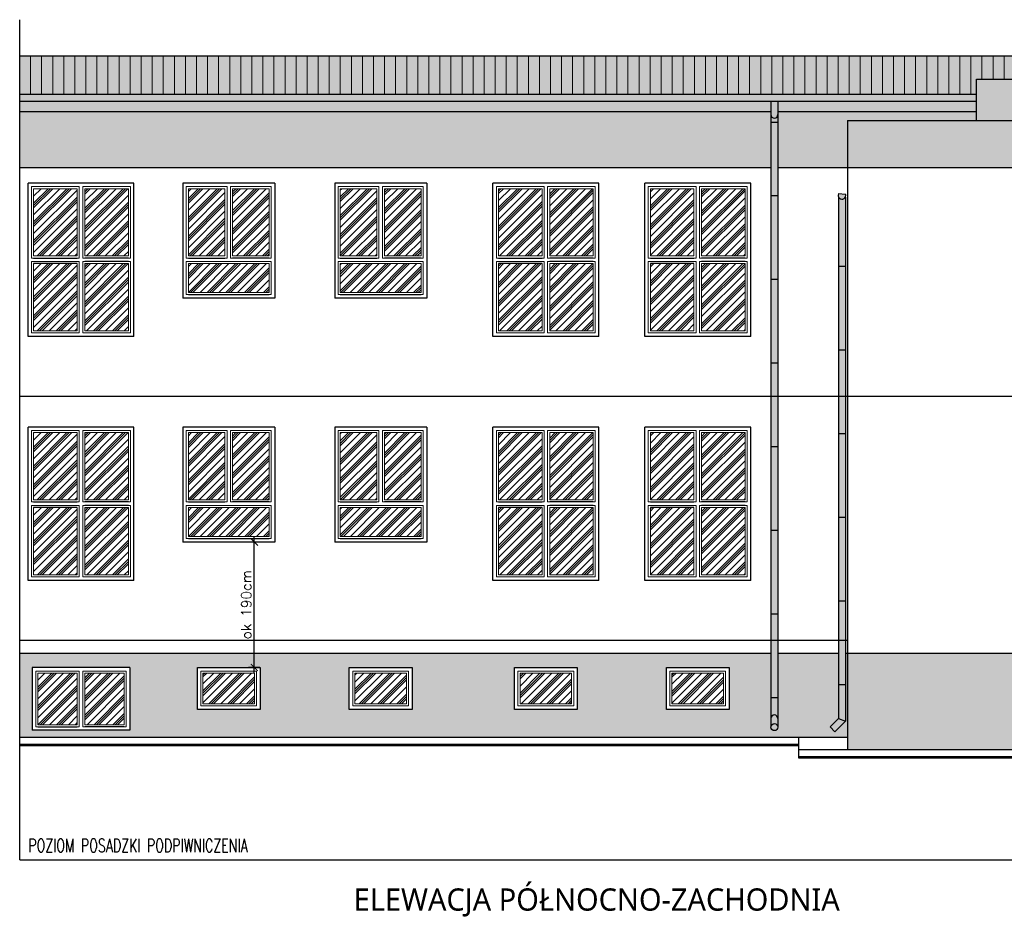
# Model space of a CAD drawing. Header units: millimetres. Extents: x 31969 to 285678, y -69766 to -1123.
# Tile 136 of 161: x 149265 to 150678, y -6723 to -5440. Entities that reach past the tile are written whole.
import ezdxf
from ezdxf.lldxf.tags import DXFTag

# ---------------------------------------------------------------- set-up
doc = ezdxf.new("R2010")
doc.units = ezdxf.units.MM
for name, color, linetype in [('a-elewacja', 1, 'Continuous'), ('a-elewacja 1', 1, 'Continuous'), ('a-elewacje', 1, 'Continuous'), ('a-izolacja 1', 3, 'Continuous'), ('a-opis 1', 3, 'Continuous'), ('a-przerywana 2', 3, 'Continuous'), ('a-szraf', 252, 'Continuous'), ('a-szraf 1', 250, 'Continuous'), ('a-wymiary', 11, 'Continuous')]:
    doc.layers.add(name, color=color, linetype=linetype)
doc.layers.add('a-elewacja 3', color=3, linetype='Continuous', lineweight=20)
doc.styles.add('MAREK', font='simplex.shx')
doc.styles.add('PRZEKRÓJ2', font='l_10646.ttf')
doc.styles.add('RS01507', font='romans.shx', dxfattribs={"width": 0.7, "height": 0.15})
tags = doc.linetypes.add('DASHED', pattern=[0.75, 0.5, -0.25]).pattern_tags.tags
tags[6:7] = [DXFTag(74, 4), DXFTag(75, 0), DXFTag(340, '0'), DXFTag(46, 1.0), DXFTag(50, 0.0), DXFTag(44, 0.0), DXFTag(45, 0.0)]
tags[4:5] = [DXFTag(74, 4), DXFTag(75, 0), DXFTag(340, '0'), DXFTag(46, 1.0), DXFTag(50, 0.0), DXFTag(44, 0.0), DXFTag(45, 0.0)]
doc.dimstyles.new('MAREK', dxfattribs={"dimscale": 0.85, "dimtxt": 17, "dimasz": 12, "dimexe": 10, "dimexo": 0.625, "dimgap": 5, "dimtad": 1, "dimdec": 1, "dimdsep": 46, "dimtxsty": 'MAREK', "dimblk1": 'ARCHTICK', "dimblk2": 'ARCHTICK', "dimsah": 1, "dimcen": 2.5, "dimdle": 10, "dimadec": 0, "dimazin": 0, "dimtfac": 1, "dimtdec": 1, "dimtmove": 1, "dimatfit": 3, "dimldrblk": 'ARCHTICK', "dimfxl": 0, "dimtolj": 1, "dimtzin": 0, "dimarcsym": 0})
pattern_1 = [(0, (1809.225, 0), (1.190625, 2.38125), [0, -2.38125])]

# ---------------------------------------------------------------- blocks, each defined once
blk = doc.blocks.new('_ARCHTICK')
at = {"color": 0, "linetype": 'ByBlock', "const_width": 0.15}
blk.add_lwpolyline([(-0.5, -0.5), (0.5, 0.5)], dxfattribs=at)
blk = doc.blocks.new('*D42')
at = {"layer": 'a-wymiary', "color": 0, "lineweight": -2, "ltscale": 100}
for p, q in [((149601.7, -6377.4), (149601.7, -6180.4)), ((149609.5, -6188.9), (149593.2, -6188.9)), ((149609.5, -6368.9), (149593.2, -6368.9))]:
    blk.add_line(p, q, dxfattribs=at)
at = {"layer": 'DEFPOINTS', "color": 0, "ltscale": 100}
for p in [(149601.7, -6188.9), (149610.1, -6188.9), (149610.1, -6368.9)]:
    blk.add_point(p, dxfattribs=at)
at = {"layer": 'a-wymiary', "color": 0, "lineweight": -2, "ltscale": 100, "xscale": 10.2, "yscale": 10.2, "zscale": 10.2}
for p, rotation in [((149601.7, -6188.9), 90), ((149601.7, -6368.9), 270)]:
    blk.add_blockref('_ARCHTICK', p, dxfattribs=dict(at, rotation=rotation))
at = {"layer": 'a-wymiary', "color": 0, "ltscale": 100, "insert": (149590.2, -6278.9), "char_height": 14.45, "attachment_point": 5, "rotation": 90, "style": 'MAREK'}
blk.add_mtext('\\A1;ok 190cm', dxfattribs=at)

msp = doc.modelspace()

# ---------------------------------------------------------------- hatches: boundary and pattern name
at = {"layer": 'a-elewacja 3', "ltscale": 100}
h = msp.add_hatch(dxfattribs=at)
h.set_pattern_fill('LINE', color=256, scale=5, angle=90)
h.set_pattern_definition([(90, (4405.379, -1725.628), (-15.875, 1e-15), [])])
h.paths.add_polyline_path([(151098.06, -5491.91), (149265.06, -5491.91), (149265.06, -5546.91), (150638.06, -5546.91), (150638.06, -5524.95), (150863.06, -5524.95), (150863.06, -5546.91), (151098.06, -5546.91)])
at = {"layer": 'a-szraf', "ltscale": 30}
h = msp.add_hatch(dxfattribs=at)
h.set_pattern_fill('DOTS', color=256, scale=1.5)
h.set_pattern_definition(pattern_1)
h.paths.add_polyline_path([(151098.06, -5491.91), (149265.06, -5491.91), (149265.06, -5546.91), (150638.06, -5546.91), (150638.06, -5524.95), (150863.06, -5524.95), (150863.06, -5546.91), (151098.06, -5546.91)])
h.paths.add_polyline_path([(151098.06, -5546.91), (150863.06, -5546.91), (150863.06, -5556.95), (151098.06, -5556.95)])
h.paths.add_polyline_path([(151098.06, -5556.95), (150863.06, -5556.95), (150863.06, -5571.95), (151098.06, -5571.95)])
h.paths.add_polyline_path([(150638.06, -5556.95), (150353.06, -5556.95), (150353.06, -5571.95), (150638.06, -5571.95)])
h.paths.add_polyline_path([(150638.06, -5546.91), (149265.06, -5546.91), (149265.06, -5556.95), (150638.06, -5556.95)])
h.paths.add_polyline_path([(150343.06, -5556.95), (149265.06, -5556.95), (149265.06, -5571.95), (150343.06, -5571.95)])
at = {"layer": 'a-szraf', "ltscale": 100}
h = msp.add_hatch(dxfattribs=at)
h.set_pattern_fill('DOTS', color=256, scale=3)
h.set_pattern_definition([(0, (1809.225, 0), (2.38125, 4.7625), [0, -4.7625])])
h.paths.add_polyline_path([(151063.06, -6348.95), (151048.06, -6348.95), (151048.06, -6486.95), (151063.06, -6486.95)])
h.paths.add_polyline_path([(150778.06, -6348.95), (150453.06, -6348.95), (150453.06, -6461.95), (150453.06, -6486.95), (150778.06, -6486.95)])
h.paths.add_polyline_path([(150439.86, -6348.95), (150353.06, -6348.95), (150353.06, -6454.45, -1), (150343.06, -6454.45), (150343.06, -6348.95), (149265.06, -6348.95), (149265.06, -6468.95), (150453.06, -6468.95), (150453.06, -6461.95), (150453.06, -6348.95), (150449.86, -6348.95), (150449.86, -6446.09), (150434.88, -6461.07), (150427.81, -6454), (150439.86, -6441.95)])
h.paths.add_polyline_path([(150283.06, -6428.95), (150193.06, -6428.95), (150193.06, -6368.95), (150283.06, -6368.95)], flags=16)
h.paths.add_polyline_path([(150278.06, -6423.95), (150198.06, -6423.95), (150198.06, -6373.95), (150278.06, -6373.95)], flags=0)
h.paths.add_polyline_path([(150275.06, -6420.95), (150201.06, -6420.95), (150201.06, -6376.95), (150275.06, -6376.95)], flags=0)
h.paths.add_polyline_path([(150065.06, -6428.95), (149975.06, -6428.95), (149975.06, -6368.95), (150065.06, -6368.95)], flags=16)
h.paths.add_polyline_path([(150060.06, -6423.95), (149980.06, -6423.95), (149980.06, -6373.95), (150060.06, -6373.95)], flags=0)
h.paths.add_polyline_path([(150057.06, -6420.95), (149983.06, -6420.95), (149983.06, -6376.95), (150057.06, -6376.95)], flags=0)
h.paths.add_polyline_path([(149828.06, -6428.95), (149738.06, -6428.95), (149738.06, -6368.95), (149828.06, -6368.95)], flags=16)
h.paths.add_polyline_path([(149823.06, -6423.95), (149743.06, -6423.95), (149743.06, -6373.95), (149823.06, -6373.95)], flags=0)
h.paths.add_polyline_path([(149820.06, -6420.95), (149746.06, -6420.95), (149746.06, -6376.95), (149820.06, -6376.95)], flags=0)
h.paths.add_polyline_path([(149610.06, -6428.95), (149520.06, -6428.95), (149520.06, -6368.95), (149610.06, -6368.95)], flags=16)
h.paths.add_polyline_path([(149605.06, -6423.95), (149525.06, -6423.95), (149525.06, -6373.95), (149605.06, -6373.95)], flags=0)
h.paths.add_polyline_path([(149602.06, -6420.95), (149528.06, -6420.95), (149528.06, -6376.95), (149602.06, -6376.95)], flags=0)
h.paths.add_polyline_path([(149423.06, -6458.95), (149283.06, -6458.95), (149283.06, -6368.95), (149423.06, -6368.95)], flags=16)
h.paths.add_polyline_path([(149418.06, -6453.95), (149355.56, -6453.95), (149355.56, -6373.95), (149418.06, -6373.95)], flags=0)
h.paths.add_polyline_path([(149415.06, -6450.95), (149358.56, -6450.95), (149358.56, -6376.95), (149415.06, -6376.95)], flags=0)
h.paths.add_polyline_path([(149350.56, -6453.95), (149288.06, -6453.95), (149288.06, -6373.95), (149350.56, -6373.95)], flags=0)
h.paths.add_polyline_path([(149347.56, -6450.95), (149291.06, -6450.95), (149291.06, -6376.95), (149347.56, -6376.95)], flags=0)
h.paths.add_polyline_path([(150343.06, -5571.95), (149265.06, -5571.95), (149265.06, -5651.95), (150343.06, -5651.95)])
h.paths.add_polyline_path([(150453.06, -5583.95), (150638.06, -5583.95), (150638.06, -5571.95), (150353.06, -5571.95), (150353.06, -5651.95), (150453.06, -5651.95)])
h.paths.add_polyline_path([(151048.06, -5583.95), (150453.06, -5583.95), (150453.06, -5651.95), (151048.06, -5651.95)])
h.paths.add_polyline_path([(151063.06, -5571.95), (150863.06, -5571.95), (150863.06, -5583.95), (151048.06, -5583.95), (151048.06, -5651.95), (151063.06, -5651.95)])
h.paths.add_polyline_path([(150863.06, -5524.95), (150638.06, -5524.95), (150638.06, -5583.95), (150863.06, -5583.95)])
at = {"layer": 'a-szraf', "ltscale": 30}
h = msp.add_hatch(dxfattribs=at)
h.set_pattern_fill('DOTS', color=256, scale=1.5)
h.set_pattern_definition(pattern_1)
h.paths.add_polyline_path([(150353.06, -5556.95), (150343.06, -5556.95), (150343.06, -5575.66, 1), (150353.06, -5575.66)])
h.paths.add_polyline_path([(150353.06, -5575.66, -1), (150343.06, -5575.66), (150343.06, -5586.69), (150353.06, -5586.69)])
h.paths.add_polyline_path([(150353.06, -5586.69), (150343.06, -5586.69), (150343.06, -5691.95), (150353.06, -5691.95)])
h.paths.add_polyline_path([(150353.06, -5691.95), (150343.06, -5691.95), (150343.06, -5811.95), (150353.06, -5811.95)])
h.paths.add_polyline_path([(150353.06, -5811.95), (150343.06, -5811.95), (150343.06, -5931.95), (150353.06, -5931.95)])
h.paths.add_polyline_path([(150353.06, -5979.95), (150343.06, -5979.95), (150343.06, -6051.95), (150353.06, -6051.95)])
h.paths.add_polyline_path([(150353.06, -5931.95), (150343.06, -5931.95), (150343.06, -5979.95), (150353.06, -5979.95)])
h.paths.add_polyline_path([(150353.06, -6051.95), (150343.06, -6051.95), (150343.06, -6171.95), (150353.06, -6171.95)])
h.paths.add_polyline_path([(150353.06, -6171.95), (150343.06, -6171.95), (150343.06, -6291.95), (150353.06, -6291.95)])
h.paths.add_polyline_path([(150353.06, -6454.45, 1), (150343.06, -6454.45, 1)])
h.paths.add_polyline_path([(150353.06, -6442, 1), (150343.06, -6442), (150343.06, -6454.45, -1), (150353.06, -6454.45)])
h.paths.add_polyline_path([(150353.06, -6411.95), (150343.06, -6411.95), (150343.06, -6442, -1), (150353.06, -6442)])
h.paths.add_polyline_path([(150353.06, -6329.95), (150343.06, -6329.95), (150343.06, -6411.95), (150353.06, -6411.95)])
h.paths.add_polyline_path([(150353.06, -6291.95), (150343.06, -6291.95), (150343.06, -6329.95), (150353.06, -6329.95)])
h.paths.add_polyline_path([(150449.86, -6446.09), (150439.86, -6441.95), (150427.81, -6454), (150434.88, -6461.07)])
h.paths.add_polyline_path([(150449.86, -6393.26), (150439.86, -6393.26), (150439.86, -6441.95), (150449.86, -6446.09)])
h.paths.add_polyline_path([(150449.86, -6329.95), (150439.86, -6329.95), (150439.86, -6393.26), (150449.86, -6393.26)])
h.paths.add_polyline_path([(150449.86, -6273.26), (150439.86, -6273.26), (150439.86, -6329.95), (150449.86, -6329.95)])
h.paths.add_polyline_path([(150449.86, -6153.26), (150439.86, -6153.26), (150439.86, -6273.26), (150449.86, -6273.26)])
h.paths.add_polyline_path([(150449.86, -6033.26), (150439.86, -6033.26), (150439.86, -6153.26), (150449.86, -6153.26)])
h.paths.add_polyline_path([(150449.86, -5979.95), (150439.86, -5979.95), (150439.86, -6033.26), (150449.86, -6033.26)])
h.paths.add_polyline_path([(150449.86, -5913.26), (150439.86, -5913.26), (150439.86, -5979.95), (150449.86, -5979.95)])
h.paths.add_polyline_path([(150449.86, -5793.26), (150439.86, -5793.26), (150439.86, -5913.26), (150449.86, -5913.26)])
h.paths.add_polyline_path([(150449.86, -5694.16, -0.6241415), (150439.86, -5693.67), (150439.86, -5793.26), (150449.86, -5793.26)])
h.paths.add_polyline_path([(150450.39, -5690.13), (150439.76, -5689.51, 1.3579427)])
at = {"layer": 'a-szraf 1', "ltscale": 15}
h = msp.add_hatch(dxfattribs=at)
h.set_pattern_fill('PLASTI', color=256, scale=3, angle=45)
h.set_pattern_definition([(45, (1809.225, 0), (-13.4703842, 13.4703842), []), (45, (1807.541, 1.684), (-13.4703842, 13.4703842), []), (45, (1805.857, 3.368), (-13.4703842, 13.4703842), []), (45, (1800.806, 8.419), (-13.4703842, 13.4703842), [])])
h.paths.add_polyline_path([(150243.56, -5778.45), (150306.06, -5778.45), (150306.06, -5681.95), (150243.56, -5681.95)])
h.paths.add_polyline_path([(150243.56, -5885.95), (150306.06, -5885.95), (150306.06, -5789.45), (150243.56, -5789.45)])
h.paths.add_polyline_path([(150170.06, -5885.95), (150232.56, -5885.95), (150232.56, -5789.45), (150170.06, -5789.45)])
h.paths.add_polyline_path([(150170.06, -5778.45), (150232.56, -5778.45), (150232.56, -5681.95), (150170.06, -5681.95)])
h.paths.add_polyline_path([(150088.06, -5681.95), (150025.56, -5681.95), (150025.56, -5778.45), (150088.06, -5778.45)])
h.paths.add_polyline_path([(150088.06, -5789.45), (150025.56, -5789.45), (150025.56, -5885.95), (150088.06, -5885.95)])
h.paths.add_polyline_path([(150014.56, -5789.45), (149952.06, -5789.45), (149952.06, -5885.95), (150014.56, -5885.95)])
h.paths.add_polyline_path([(150014.56, -5681.95), (149952.06, -5681.95), (149952.06, -5778.45), (150014.56, -5778.45)])
h.paths.add_polyline_path([(149841.06, -5681.95), (149788.56, -5681.95), (149788.56, -5778.45), (149841.06, -5778.45)])
h.paths.add_polyline_path([(149777.56, -5681.95), (149725.06, -5681.95), (149725.06, -5778.45), (149777.56, -5778.45)])
h.paths.add_polyline_path([(149841.06, -5830.95), (149841.06, -5789.45), (149725.06, -5789.45), (149725.06, -5830.95)])
h.paths.add_polyline_path([(149507.06, -5789.45), (149507.06, -5830.95), (149623.06, -5830.95), (149623.06, -5789.45)])
h.paths.add_polyline_path([(149559.56, -5681.95), (149507.06, -5681.95), (149507.06, -5778.45), (149559.56, -5778.45)])
h.paths.add_polyline_path([(149570.56, -5778.45), (149623.06, -5778.45), (149623.06, -5681.95), (149570.56, -5681.95)])
h.paths.add_polyline_path([(149358.56, -5778.45), (149421.06, -5778.45), (149421.06, -5681.95), (149358.56, -5681.95)])
h.paths.add_polyline_path([(149347.56, -5778.45), (149347.56, -5681.95), (149285.06, -5681.95), (149285.06, -5778.45)])
h.paths.add_polyline_path([(149285.06, -5789.45), (149285.06, -5885.95), (149347.56, -5885.95), (149347.56, -5789.45)])
h.paths.add_polyline_path([(149358.56, -5885.95), (149421.06, -5885.95), (149421.06, -5789.45), (149358.56, -5789.45)])
h.paths.add_polyline_path([(149358.56, -6128.45), (149421.06, -6128.45), (149421.06, -6031.95), (149358.56, -6031.95)])
h.paths.add_polyline_path([(149347.56, -6031.95), (149285.06, -6031.95), (149285.06, -6128.45), (149347.56, -6128.45)])
h.paths.add_polyline_path([(149347.56, -6139.45), (149285.06, -6139.45), (149285.06, -6235.95), (149347.56, -6235.95)])
h.paths.add_polyline_path([(149358.56, -6235.95), (149421.06, -6235.95), (149421.06, -6139.45), (149358.56, -6139.45)])
h.paths.add_polyline_path([(149623.06, -6180.95), (149623.06, -6139.45), (149507.06, -6139.45), (149507.06, -6180.95)])
h.paths.add_polyline_path([(149559.56, -6031.95), (149507.06, -6031.95), (149507.06, -6128.45), (149559.56, -6128.45)])
h.paths.add_polyline_path([(149570.56, -6128.45), (149623.06, -6128.45), (149623.06, -6031.95), (149570.56, -6031.95)])
h.paths.add_polyline_path([(149777.56, -6031.95), (149725.06, -6031.95), (149725.06, -6128.45), (149777.56, -6128.45)])
h.paths.add_polyline_path([(149788.56, -6128.45), (149841.06, -6128.45), (149841.06, -6031.95), (149788.56, -6031.95)])
h.paths.add_polyline_path([(149841.06, -6180.95), (149841.06, -6139.45), (149725.06, -6139.45), (149725.06, -6180.95)])
h.paths.add_polyline_path([(150025.56, -6235.95), (150088.06, -6235.95), (150088.06, -6139.45), (150025.56, -6139.45)])
h.paths.add_polyline_path([(150014.56, -6139.45), (149952.06, -6139.45), (149952.06, -6235.95), (150014.56, -6235.95)])
h.paths.add_polyline_path([(150014.56, -6128.45), (150014.56, -6031.95), (149952.06, -6031.95), (149952.06, -6128.45)])
h.paths.add_polyline_path([(150025.56, -6128.45), (150088.06, -6128.45), (150088.06, -6031.95), (150025.56, -6031.95)])
h.paths.add_polyline_path([(150170.06, -6128.45), (150232.56, -6128.45), (150232.56, -6031.95), (150170.06, -6031.95)])
h.paths.add_polyline_path([(150243.56, -6128.45), (150306.06, -6128.45), (150306.06, -6031.95), (150243.56, -6031.95)])
h.paths.add_polyline_path([(150243.56, -6235.95), (150306.06, -6235.95), (150306.06, -6139.45), (150243.56, -6139.45)])
h.paths.add_polyline_path([(150232.56, -6139.45), (150170.06, -6139.45), (150170.06, -6235.95), (150232.56, -6235.95)])
h.paths.add_polyline_path([(150275.06, -6420.95), (150275.06, -6376.95), (150201.06, -6376.95), (150201.06, -6420.95)])
h.paths.add_polyline_path([(149983.06, -6376.95), (149983.06, -6420.95), (150057.06, -6420.95), (150057.06, -6376.95)])
h.paths.add_polyline_path([(149746.06, -6376.95), (149746.06, -6420.95), (149820.06, -6420.95), (149820.06, -6376.95)])
h.paths.add_polyline_path([(149528.06, -6376.95), (149528.06, -6420.95), (149602.06, -6420.95), (149602.06, -6376.95)])
h.paths.add_polyline_path([(149358.56, -6450.95), (149415.06, -6450.95), (149415.06, -6376.95), (149358.56, -6376.95)])
h.paths.add_polyline_path([(149347.56, -6376.95), (149291.06, -6376.95), (149291.06, -6450.95), (149347.56, -6450.95)])

# ---------------------------------------------------------------- linework, layer by layer
at = {"layer": 'a-elewacja'}
for p, q in [((150343.06, -5556.95), (150343.06, -6454.45)), ((150353.06, -5556.95), (150353.06, -6454.45)), ((150343.06, -5586.69), (150353.06, -5586.69)), ((150343.06, -5691.95), (150353.06, -5691.95)), ((150439.86, -5693.67), (150439.86, -6441.95)), ((150449.86, -5694.16), (150449.86, -6446.09)), ((150439.86, -5793.26), (150449.86, -5793.26)), ((150343.06, -5811.95), (150353.06, -5811.95)), ((150439.86, -5913.26), (150449.86, -5913.26)), ((150343.06, -5931.95), (150353.06, -5931.95)), ((150439.86, -6033.26), (150449.86, -6033.26)), ((150343.06, -6051.95), (150353.06, -6051.95)), ((150439.86, -6153.26), (150449.86, -6153.26)), ((150343.06, -6171.95), (150353.06, -6171.95)), ((150439.86, -6273.26), (150449.86, -6273.26)), ((150343.06, -6291.95), (150353.06, -6291.95)), ((150439.86, -6393.26), (150449.86, -6393.26)), ((150343.06, -6411.95), (150353.06, -6411.95)), ((150439.86, -6441.95), (150427.81, -6454)), ((150439.86, -6441.95), (150449.86, -6446.09)), ((150427.81, -6454), (150434.88, -6461.07)), ((150449.86, -6446.09), (150434.88, -6461.07))]:
    msp.add_line(p, q, dxfattribs=at)
msp.add_circle((150348.06, -6454.45), 5, dxfattribs=at)
for centre, start, end in [((150348.06, -5575.66), 180, 0), ((150348.06, -6442), 0, 180)]:
    msp.add_arc(centre, 5, start, end, dxfattribs=at)
at = {"layer": 'a-elewacja 1', "linetype": 'DASHED', "ltscale": 40}
for q in [(149265.06, -5439.54), (151063.06, -6644.95)]:
    msp.add_line((149265.06, -6644.95), q, dxfattribs=at)
at = {"layer": 'a-elewacja 1', "ltscale": 100}
for p, q in [((151098.06, -5491.91), (149265.06, -5491.91)), ((150638.06, -5583.95), (150638.06, -5524.95)), ((150638.06, -5524.95), (150863.06, -5524.95)), ((150638.06, -5546.91), (149265.06, -5546.91)), ((150638.06, -5556.95), (149265.06, -5556.95)), ((150343.06, -5571.95), (149265.06, -5571.95)), ((150638.06, -5571.95), (150353.06, -5571.95)), ((150453.06, -5583.95), (150453.06, -6461.95)), ((150453.06, -5583.95), (151048.06, -5583.95)), ((150343.06, -5651.95), (149265.06, -5651.95)), ((151063.06, -5651.95), (150353.06, -5651.95)), ((149631.06, -5673.95), (149499.06, -5673.95)), ((149499.06, -5673.95), (149499.06, -5838.95)), ((149631.06, -5673.95), (149631.06, -5838.95)), ((149849.06, -5673.95), (149717.06, -5673.95)), ((149717.06, -5673.95), (149717.06, -5838.95)), ((149849.06, -5673.95), (149849.06, -5838.95)), ((150450.39, -5690.13), (150439.76, -5689.51)), ((149631.06, -5838.95), (149499.06, -5838.95)), ((149849.06, -5838.95), (149717.06, -5838.95)), ((149631.06, -6023.95), (149499.06, -6023.95)), ((149499.06, -6023.95), (149499.06, -6188.95)), ((149631.06, -6023.95), (149631.06, -6188.95)), ((149849.06, -6023.95), (149717.06, -6023.95)), ((149717.06, -6023.95), (149717.06, -6188.95)), ((149849.06, -6023.95), (149849.06, -6188.95)), ((149631.06, -6188.95), (149499.06, -6188.95)), ((149849.06, -6188.95), (149717.06, -6188.95)), ((150343.06, -6348.95), (149265.06, -6348.95)), ((150439.86, -6348.95), (150353.06, -6348.95)), ((150778.06, -6348.95), (150449.86, -6348.95)), ((149423.06, -6368.95), (149283.06, -6368.95)), ((149283.06, -6368.95), (149283.06, -6458.95)), ((149423.06, -6368.95), (149423.06, -6458.95)), ((149265.06, -6468.95), (150453.06, -6468.95)), ((149423.06, -6458.95), (149283.06, -6458.95)), ((150383.06, -6498.95), (150383.06, -6468.95)), ((150453.06, -6461.95), (150453.06, -6486.95)), ((149265.06, -6478.95), (150383.06, -6478.95)), ((149265.06, -6480.95), (150383.06, -6480.95)), ((150383.06, -6486.95), (150383.06, -6486.95)), ((151048.06, -6486.95), (150383.06, -6486.95)), ((151194.22, -6496.95), (150383.06, -6496.95)), ((151194.22, -6498.95), (150383.06, -6498.95))]:
    msp.add_line(p, q, dxfattribs=at)
msp.add_arc((150444.98, -5691.47), 5.57, 159.44046, 13.96753, dxfattribs=at)
at = {"layer": 'a-elewacja 3'}
for p, q in [((149285.06, -5778.45), (149285.06, -5681.95)), ((149285.06, -5681.95), (149347.56, -5681.95)), ((149347.56, -5681.95), (149347.56, -5778.45)), ((149358.56, -5681.95), (149421.06, -5681.95)), ((149358.56, -5778.45), (149358.56, -5681.95)), ((149421.06, -5681.95), (149421.06, -5778.45)), ((149507.06, -5778.45), (149507.06, -5681.95)), ((149507.06, -5681.95), (149559.56, -5681.95)), ((149559.56, -5681.95), (149559.56, -5778.45)), ((149570.56, -5681.95), (149623.06, -5681.95)), ((149570.56, -5778.45), (149570.56, -5681.95)), ((149623.06, -5681.95), (149623.06, -5778.45)), ((149725.06, -5778.45), (149725.06, -5681.95)), ((149725.06, -5681.95), (149777.56, -5681.95)), ((149777.56, -5681.95), (149777.56, -5778.45)), ((149788.56, -5681.95), (149841.06, -5681.95)), ((149788.56, -5778.45), (149788.56, -5681.95)), ((149841.06, -5681.95), (149841.06, -5778.45)), ((149952.06, -5778.45), (149952.06, -5681.95)), ((149952.06, -5681.95), (150014.56, -5681.95)), ((150014.56, -5681.95), (150014.56, -5778.45)), ((150025.56, -5681.95), (150088.06, -5681.95)), ((150025.56, -5778.45), (150025.56, -5681.95)), ((150088.06, -5681.95), (150088.06, -5778.45)), ((150170.06, -5778.45), (150170.06, -5681.95)), ((150170.06, -5681.95), (150232.56, -5681.95)), ((150232.56, -5681.95), (150232.56, -5778.45)), ((150243.56, -5681.95), (150306.06, -5681.95)), ((150243.56, -5778.45), (150243.56, -5681.95)), ((150306.06, -5681.95), (150306.06, -5778.45)), ((149347.56, -5778.45), (149285.06, -5778.45)), ((149421.06, -5778.45), (149358.56, -5778.45)), ((149559.56, -5778.45), (149507.06, -5778.45)), ((149623.06, -5778.45), (149570.56, -5778.45)), ((149777.56, -5778.45), (149725.06, -5778.45)), ((149841.06, -5778.45), (149788.56, -5778.45)), ((150014.56, -5778.45), (149952.06, -5778.45)), ((150088.06, -5778.45), (150025.56, -5778.45)), ((150232.56, -5778.45), (150170.06, -5778.45)), ((150306.06, -5778.45), (150243.56, -5778.45)), ((149347.56, -5789.45), (149285.06, -5789.45)), ((149285.06, -5789.45), (149285.06, -5885.95)), ((149347.56, -5885.95), (149347.56, -5789.45)), ((149421.06, -5789.45), (149358.56, -5789.45)), ((149358.56, -5789.45), (149358.56, -5885.95)), ((149421.06, -5885.95), (149421.06, -5789.45)), ((149507.06, -5830.95), (149507.06, -5789.45)), ((149507.06, -5789.45), (149623.06, -5789.45)), ((149623.06, -5789.45), (149623.06, -5830.95)), ((149725.06, -5830.95), (149725.06, -5789.45)), ((149725.06, -5789.45), (149841.06, -5789.45)), ((149841.06, -5789.45), (149841.06, -5830.95)), ((150014.56, -5789.45), (149952.06, -5789.45)), ((149952.06, -5789.45), (149952.06, -5885.95)), ((150014.56, -5885.95), (150014.56, -5789.45)), ((150088.06, -5789.45), (150025.56, -5789.45)), ((150025.56, -5789.45), (150025.56, -5885.95)), ((150088.06, -5885.95), (150088.06, -5789.45)), ((150232.56, -5789.45), (150170.06, -5789.45)), ((150170.06, -5789.45), (150170.06, -5885.95)), ((150232.56, -5885.95), (150232.56, -5789.45)), ((150306.06, -5789.45), (150243.56, -5789.45)), ((150243.56, -5789.45), (150243.56, -5885.95)), ((150306.06, -5885.95), (150306.06, -5789.45)), ((149623.06, -5830.95), (149507.06, -5830.95)), ((149841.06, -5830.95), (149725.06, -5830.95)), ((149285.06, -5885.95), (149347.56, -5885.95)), ((149358.56, -5885.95), (149421.06, -5885.95)), ((149952.06, -5885.95), (150014.56, -5885.95)), ((150025.56, -5885.95), (150088.06, -5885.95)), ((150170.06, -5885.95), (150232.56, -5885.95)), ((150243.56, -5885.95), (150306.06, -5885.95)), ((149285.06, -6128.45), (149285.06, -6031.95)), ((149285.06, -6031.95), (149347.56, -6031.95)), ((149347.56, -6031.95), (149347.56, -6128.45)), ((149358.56, -6031.95), (149421.06, -6031.95)), ((149358.56, -6128.45), (149358.56, -6031.95)), ((149421.06, -6031.95), (149421.06, -6128.45)), ((149507.06, -6128.45), (149507.06, -6031.95)), ((149507.06, -6031.95), (149559.56, -6031.95)), ((149559.56, -6031.95), (149559.56, -6128.45)), ((149570.56, -6031.95), (149623.06, -6031.95)), ((149570.56, -6128.45), (149570.56, -6031.95)), ((149623.06, -6031.95), (149623.06, -6128.45)), ((149725.06, -6128.45), (149725.06, -6031.95)), ((149725.06, -6031.95), (149777.56, -6031.95)), ((149777.56, -6031.95), (149777.56, -6128.45)), ((149788.56, -6031.95), (149841.06, -6031.95)), ((149788.56, -6128.45), (149788.56, -6031.95)), ((149841.06, -6031.95), (149841.06, -6128.45)), ((149952.06, -6128.45), (149952.06, -6031.95)), ((149952.06, -6031.95), (150014.56, -6031.95)), ((150014.56, -6031.95), (150014.56, -6128.45)), ((150025.56, -6031.95), (150088.06, -6031.95)), ((150025.56, -6128.45), (150025.56, -6031.95)), ((150088.06, -6031.95), (150088.06, -6128.45)), ((150170.06, -6128.45), (150170.06, -6031.95)), ((150170.06, -6031.95), (150232.56, -6031.95)), ((150232.56, -6031.95), (150232.56, -6128.45)), ((150243.56, -6031.95), (150306.06, -6031.95)), ((150243.56, -6128.45), (150243.56, -6031.95)), ((150306.06, -6031.95), (150306.06, -6128.45)), ((149347.56, -6128.45), (149285.06, -6128.45)), ((149421.06, -6128.45), (149358.56, -6128.45)), ((149559.56, -6128.45), (149507.06, -6128.45)), ((149623.06, -6128.45), (149570.56, -6128.45)), ((149777.56, -6128.45), (149725.06, -6128.45)), ((149841.06, -6128.45), (149788.56, -6128.45)), ((150014.56, -6128.45), (149952.06, -6128.45)), ((150088.06, -6128.45), (150025.56, -6128.45)), ((150232.56, -6128.45), (150170.06, -6128.45)), ((150306.06, -6128.45), (150243.56, -6128.45)), ((149347.56, -6139.45), (149285.06, -6139.45)), ((149285.06, -6139.45), (149285.06, -6235.95)), ((149347.56, -6235.95), (149347.56, -6139.45)), ((149421.06, -6139.45), (149358.56, -6139.45)), ((149358.56, -6139.45), (149358.56, -6235.95)), ((149421.06, -6235.95), (149421.06, -6139.45)), ((149507.06, -6180.95), (149507.06, -6139.45)), ((149507.06, -6139.45), (149623.06, -6139.45)), ((149623.06, -6139.45), (149623.06, -6180.95)), ((149725.06, -6180.95), (149725.06, -6139.45)), ((149725.06, -6139.45), (149841.06, -6139.45)), ((149841.06, -6139.45), (149841.06, -6180.95)), ((150014.56, -6139.45), (149952.06, -6139.45)), ((149952.06, -6139.45), (149952.06, -6235.95)), ((150014.56, -6235.95), (150014.56, -6139.45)), ((150088.06, -6139.45), (150025.56, -6139.45)), ((150025.56, -6139.45), (150025.56, -6235.95)), ((150088.06, -6235.95), (150088.06, -6139.45)), ((150232.56, -6139.45), (150170.06, -6139.45)), ((150170.06, -6139.45), (150170.06, -6235.95)), ((150232.56, -6235.95), (150232.56, -6139.45)), ((150306.06, -6139.45), (150243.56, -6139.45)), ((150243.56, -6139.45), (150243.56, -6235.95)), ((150306.06, -6235.95), (150306.06, -6139.45)), ((149623.06, -6180.95), (149507.06, -6180.95)), ((149841.06, -6180.95), (149725.06, -6180.95)), ((149285.06, -6235.95), (149347.56, -6235.95)), ((149358.56, -6235.95), (149421.06, -6235.95)), ((149952.06, -6235.95), (150014.56, -6235.95)), ((150025.56, -6235.95), (150088.06, -6235.95)), ((150170.06, -6235.95), (150232.56, -6235.95)), ((150243.56, -6235.95), (150306.06, -6235.95)), ((149291.06, -6450.95), (149291.06, -6376.95)), ((149291.06, -6376.95), (149347.56, -6376.95)), ((149347.56, -6376.95), (149347.56, -6450.95)), ((149358.56, -6376.95), (149415.06, -6376.95)), ((149358.56, -6450.95), (149358.56, -6376.95)), ((149415.06, -6376.95), (149415.06, -6450.95)), ((149525.06, -6423.95), (149525.06, -6373.95)), ((149525.06, -6373.95), (149605.06, -6373.95)), ((149528.06, -6420.95), (149528.06, -6376.95)), ((149528.06, -6376.95), (149602.06, -6376.95)), ((149602.06, -6420.95), (149602.06, -6376.95)), ((149605.06, -6423.95), (149605.06, -6373.95)), ((149743.06, -6423.95), (149743.06, -6373.95)), ((149743.06, -6373.95), (149823.06, -6373.95)), ((149746.06, -6420.95), (149746.06, -6376.95)), ((149746.06, -6376.95), (149820.06, -6376.95)), ((149820.06, -6420.95), (149820.06, -6376.95)), ((149823.06, -6423.95), (149823.06, -6373.95)), ((149980.06, -6423.95), (149980.06, -6373.95)), ((149980.06, -6373.95), (150060.06, -6373.95)), ((149983.06, -6420.95), (149983.06, -6376.95)), ((149983.06, -6376.95), (150057.06, -6376.95)), ((150057.06, -6420.95), (150057.06, -6376.95)), ((150060.06, -6423.95), (150060.06, -6373.95)), ((150198.06, -6423.95), (150198.06, -6373.95)), ((150198.06, -6373.95), (150278.06, -6373.95)), ((150201.06, -6420.95), (150201.06, -6376.95)), ((150201.06, -6376.95), (150275.06, -6376.95)), ((150275.06, -6420.95), (150275.06, -6376.95)), ((150278.06, -6423.95), (150278.06, -6373.95)), ((149525.06, -6423.95), (149605.06, -6423.95)), ((149528.06, -6420.95), (149602.06, -6420.95)), ((149743.06, -6423.95), (149823.06, -6423.95)), ((149746.06, -6420.95), (149820.06, -6420.95)), ((149980.06, -6423.95), (150060.06, -6423.95)), ((149983.06, -6420.95), (150057.06, -6420.95)), ((150198.06, -6423.95), (150278.06, -6423.95)), ((150201.06, -6420.95), (150275.06, -6420.95)), ((149347.56, -6450.95), (149291.06, -6450.95)), ((149415.06, -6450.95), (149358.56, -6450.95))]:
    msp.add_line(p, q, dxfattribs=at)
for points in [[(149350.56, -5678.95), (149350.56, -5781.45), (149282.06, -5781.45), (149282.06, -5678.95), (149350.56, -5678.95)], [(149355.56, -5678.95), (149424.06, -5678.95), (149424.06, -5781.45), (149355.56, -5781.45), (149355.56, -5678.95)], [(149562.56, -5678.95), (149562.56, -5781.45), (149504.06, -5781.45), (149504.06, -5678.95), (149562.56, -5678.95)], [(149567.56, -5678.95), (149626.06, -5678.95), (149626.06, -5781.45), (149567.56, -5781.45), (149567.56, -5678.95)], [(149780.56, -5678.95), (149780.56, -5781.45), (149722.06, -5781.45), (149722.06, -5678.95), (149780.56, -5678.95)], [(149785.56, -5678.95), (149844.06, -5678.95), (149844.06, -5781.45), (149785.56, -5781.45), (149785.56, -5678.95)], [(150017.56, -5678.95), (150017.56, -5781.45), (149949.06, -5781.45), (149949.06, -5678.95), (150017.56, -5678.95)], [(150022.56, -5678.95), (150091.06, -5678.95), (150091.06, -5781.45), (150022.56, -5781.45), (150022.56, -5678.95)], [(150235.56, -5678.95), (150235.56, -5781.45), (150167.06, -5781.45), (150167.06, -5678.95), (150235.56, -5678.95)], [(150240.56, -5678.95), (150309.06, -5678.95), (150309.06, -5781.45), (150240.56, -5781.45), (150240.56, -5678.95)], [(149350.56, -5888.95), (149350.56, -5786.45), (149282.06, -5786.45), (149282.06, -5888.95), (149350.56, -5888.95)], [(149355.56, -5888.95), (149424.06, -5888.95), (149424.06, -5786.45), (149355.56, -5786.45), (149355.56, -5888.95)], [(149626.06, -5786.45), (149626.06, -5833.95), (149504.06, -5833.95), (149504.06, -5786.45), (149626.06, -5786.45)], [(149844.06, -5786.45), (149844.06, -5833.95), (149722.06, -5833.95), (149722.06, -5786.45), (149844.06, -5786.45)], [(150017.56, -5888.95), (150017.56, -5786.45), (149949.06, -5786.45), (149949.06, -5888.95), (150017.56, -5888.95)], [(150022.56, -5888.95), (150091.06, -5888.95), (150091.06, -5786.45), (150022.56, -5786.45), (150022.56, -5888.95)], [(150235.56, -5888.95), (150235.56, -5786.45), (150167.06, -5786.45), (150167.06, -5888.95), (150235.56, -5888.95)], [(150240.56, -5888.95), (150309.06, -5888.95), (150309.06, -5786.45), (150240.56, -5786.45), (150240.56, -5888.95)], [(149350.56, -6028.95), (149350.56, -6131.45), (149282.06, -6131.45), (149282.06, -6028.95), (149350.56, -6028.95)], [(149355.56, -6028.95), (149424.06, -6028.95), (149424.06, -6131.45), (149355.56, -6131.45), (149355.56, -6028.95)], [(149562.56, -6028.95), (149562.56, -6131.45), (149504.06, -6131.45), (149504.06, -6028.95), (149562.56, -6028.95)], [(149567.56, -6028.95), (149626.06, -6028.95), (149626.06, -6131.45), (149567.56, -6131.45), (149567.56, -6028.95)], [(149780.56, -6028.95), (149780.56, -6131.45), (149722.06, -6131.45), (149722.06, -6028.95), (149780.56, -6028.95)], [(149785.56, -6028.95), (149844.06, -6028.95), (149844.06, -6131.45), (149785.56, -6131.45), (149785.56, -6028.95)], [(150017.56, -6028.95), (150017.56, -6131.45), (149949.06, -6131.45), (149949.06, -6028.95), (150017.56, -6028.95)], [(150022.56, -6028.95), (150091.06, -6028.95), (150091.06, -6131.45), (150022.56, -6131.45), (150022.56, -6028.95)], [(150235.56, -6028.95), (150235.56, -6131.45), (150167.06, -6131.45), (150167.06, -6028.95), (150235.56, -6028.95)], [(150240.56, -6028.95), (150309.06, -6028.95), (150309.06, -6131.45), (150240.56, -6131.45), (150240.56, -6028.95)], [(149350.56, -6238.95), (149350.56, -6136.45), (149282.06, -6136.45), (149282.06, -6238.95), (149350.56, -6238.95)], [(149355.56, -6238.95), (149424.06, -6238.95), (149424.06, -6136.45), (149355.56, -6136.45), (149355.56, -6238.95)], [(149626.06, -6136.45), (149626.06, -6183.95), (149504.06, -6183.95), (149504.06, -6136.45), (149626.06, -6136.45)], [(149844.06, -6136.45), (149844.06, -6183.95), (149722.06, -6183.95), (149722.06, -6136.45), (149844.06, -6136.45)], [(150017.56, -6238.95), (150017.56, -6136.45), (149949.06, -6136.45), (149949.06, -6238.95), (150017.56, -6238.95)], [(150022.56, -6238.95), (150091.06, -6238.95), (150091.06, -6136.45), (150022.56, -6136.45), (150022.56, -6238.95)], [(150235.56, -6238.95), (150235.56, -6136.45), (150167.06, -6136.45), (150167.06, -6238.95), (150235.56, -6238.95)], [(150240.56, -6238.95), (150309.06, -6238.95), (150309.06, -6136.45), (150240.56, -6136.45), (150240.56, -6238.95)], [(149350.56, -6373.95), (149350.56, -6453.95), (149288.06, -6453.95), (149288.06, -6373.95), (149350.56, -6373.95)], [(149355.56, -6373.95), (149418.06, -6373.95), (149418.06, -6453.95), (149355.56, -6453.95), (149355.56, -6373.95)]]:
    msp.add_lwpolyline(points, dxfattribs=at)
at = {"layer": 'a-elewacje'}
for p, q in [((149429.06, -5673.95), (149277.06, -5673.95)), ((149277.06, -5893.95), (149277.06, -5673.95)), ((149429.06, -5893.95), (149429.06, -5673.95)), ((150096.06, -5673.95), (149944.06, -5673.95)), ((149944.06, -5893.95), (149944.06, -5673.95)), ((150096.06, -5893.95), (150096.06, -5673.95)), ((150314.06, -5673.95), (150162.06, -5673.95)), ((150162.06, -5893.95), (150162.06, -5673.95)), ((150314.06, -5893.95), (150314.06, -5673.95)), ((149429.06, -5893.95), (149277.06, -5893.95)), ((150096.06, -5893.95), (149944.06, -5893.95)), ((150314.06, -5893.95), (150162.06, -5893.95)), ((149429.06, -6023.95), (149277.06, -6023.95)), ((149277.06, -6243.95), (149277.06, -6023.95)), ((149429.06, -6243.95), (149429.06, -6023.95)), ((150096.06, -6023.95), (149944.06, -6023.95)), ((149944.06, -6243.95), (149944.06, -6023.95)), ((150096.06, -6243.95), (150096.06, -6023.95)), ((150314.06, -6023.95), (150162.06, -6023.95)), ((150162.06, -6243.95), (150162.06, -6023.95)), ((150314.06, -6243.95), (150314.06, -6023.95)), ((149429.06, -6243.95), (149277.06, -6243.95)), ((150096.06, -6243.95), (149944.06, -6243.95)), ((150314.06, -6243.95), (150162.06, -6243.95))]:
    msp.add_line(p, q, dxfattribs=at)
for points in [[(149520.06, -6368.95), (149610.06, -6368.95), (149610.06, -6428.95), (149520.06, -6428.95)], [(149738.06, -6368.95), (149828.06, -6368.95), (149828.06, -6428.95), (149738.06, -6428.95)], [(149975.06, -6368.95), (150065.06, -6368.95), (150065.06, -6428.95), (149975.06, -6428.95)], [(150193.06, -6368.95), (150283.06, -6368.95), (150283.06, -6428.95), (150193.06, -6428.95)]]:
    msp.add_lwpolyline(points, close=True, dxfattribs=at)
at = {"layer": 'a-izolacja 1'}
for p, q in [((149285.06, -5781.45), (149347.56, -5781.45)), ((149285.06, -5786.45), (149347.56, -5786.45)), ((149421.06, -5781.45), (149358.56, -5781.45)), ((149421.06, -5786.45), (149358.56, -5786.45)), ((149507.06, -5781.45), (149559.56, -5781.45)), ((149623.06, -5781.45), (149570.56, -5781.45)), ((149725.06, -5781.45), (149777.56, -5781.45)), ((149841.06, -5781.45), (149788.56, -5781.45)), ((149952.06, -5781.45), (150014.56, -5781.45)), ((149952.06, -5786.45), (150014.56, -5786.45)), ((150088.06, -5781.45), (150025.56, -5781.45)), ((150088.06, -5786.45), (150025.56, -5786.45)), ((150170.06, -5781.45), (150232.56, -5781.45)), ((150170.06, -5786.45), (150232.56, -5786.45)), ((150306.06, -5781.45), (150243.56, -5781.45)), ((150306.06, -5786.45), (150243.56, -5786.45)), ((149507.06, -5833.95), (149623.06, -5833.95)), ((149725.06, -5833.95), (149841.06, -5833.95)), ((149285.06, -6131.45), (149347.56, -6131.45)), ((149421.06, -6131.45), (149358.56, -6131.45)), ((149507.06, -6131.45), (149559.56, -6131.45)), ((149623.06, -6131.45), (149570.56, -6131.45)), ((149725.06, -6131.45), (149777.56, -6131.45)), ((149841.06, -6131.45), (149788.56, -6131.45)), ((149952.06, -6131.45), (150014.56, -6131.45)), ((150088.06, -6131.45), (150025.56, -6131.45)), ((150170.06, -6131.45), (150232.56, -6131.45)), ((150306.06, -6131.45), (150243.56, -6131.45)), ((149285.06, -6136.45), (149347.56, -6136.45)), ((149421.06, -6136.45), (149358.56, -6136.45)), ((149952.06, -6136.45), (150014.56, -6136.45)), ((150088.06, -6136.45), (150025.56, -6136.45)), ((150170.06, -6136.45), (150232.56, -6136.45)), ((150306.06, -6136.45), (150243.56, -6136.45)), ((149507.06, -6183.95), (149623.06, -6183.95)), ((149725.06, -6183.95), (149841.06, -6183.95)), ((149291.06, -6453.95), (149347.56, -6453.95)), ((149415.06, -6453.95), (149358.56, -6453.95))]:
    msp.add_line(p, q, dxfattribs=at)
at = {"layer": 'a-przerywana 2', "linetype": 'DASHED', "lineweight": 25, "ltscale": 50}
for p, q in [((151048.06, -5979.95), (149265.06, -5979.95)), ((150453.06, -6329.95), (149265.06, -6329.95))]:
    msp.add_line(p, q, dxfattribs=at)

# ---------------------------------------------------------------- texts
at = {"layer": 'a-opis 1', "ltscale": 40, "style": 'RS01507', "width": 0.7}
msp.add_text('POZIOM POSADZKI PODPIWNICZENIA', height=18.9125, dxfattribs=at).set_placement((149277.38, -6633.73))
at = {"layer": 'a-opis 1', "ltscale": 0.5, "style": 'PRZEKRÓJ2'}
msp.add_text('ELEWACJA PÓŁNOCNO-ZACHODNIA', height=31.9008, dxfattribs=at).set_placement((149744.3, -6717.72))

# ---------------------------------------------------------------- dimensions: what is measured, and where the dimension line sits
at = {"layer": 'a-wymiary', "ltscale": 100}
dim = msp.add_linear_dim(base=(149601.7, -6188.95), p1=(149610.06, -6368.95), p2=(149610.06, -6188.95), angle=90, text='ok 190cm', dimstyle='MAREK', dxfattribs=at)
dim.commit()
dim.dimension.update_dxf_attribs({"geometry": '*D42', "text_midpoint": (149590.22, -6278.95)})

doc.saveas('drawing.dxf')
